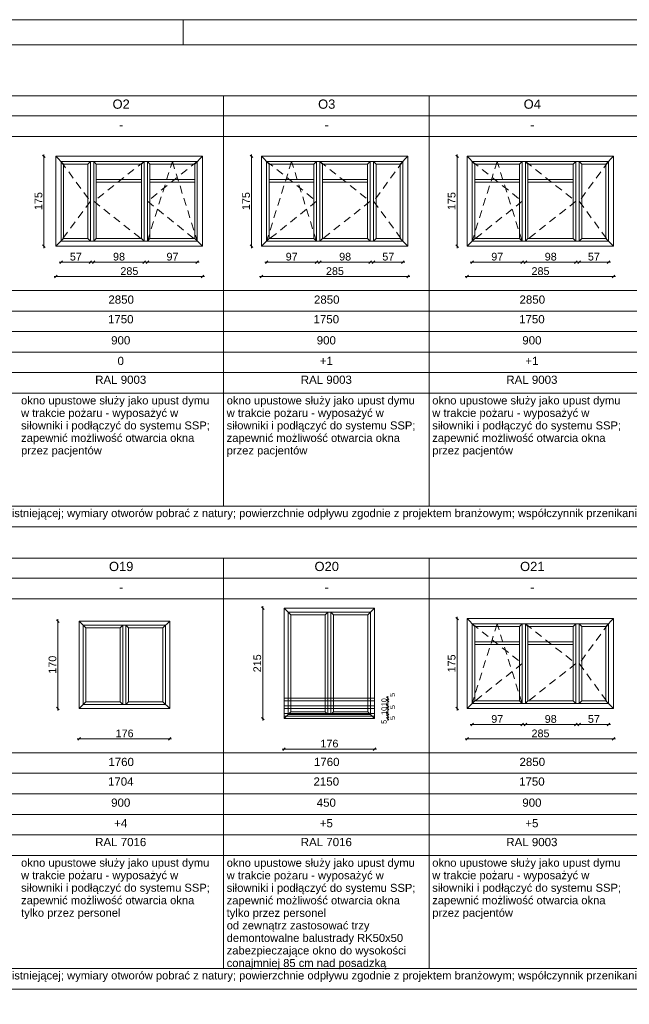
# Paper-space layout 'A-59 ZESTAWIENIE STOLARKI OKIENNEJ' of a CAD drawing. Header units: millimetres. Extents: x 0 to 850, y 0 to 297.
# Tile 3 of 12: x 98 to 217, y 105 to 297. Entities that reach past the tile are written whole.
import ezdxf
from ezdxf.xclip import XClip

# ---------------------------------------------------------------- set-up
doc = ezdxf.new("R2010")
doc.units = ezdxf.units.MM
doc.header["$MEASUREMENT"] = 0
doc.header["$XCLIPFRAME"] = 0
doc.linetypes.add('Przer. długie kreski', pattern=[2.5, 1.5, -1])
doc.layers.add('0_Nr_pióra__1', color=7, linetype='Continuous', lineweight=20)
doc.layers.add('A_Arkusz_Nr_pióra__1', color=7, linetype='Continuous', lineweight=20)
for name, color, linetype, lineweight, true_color in [('0_Nr_pióra__30', 7, 'Continuous', 5, 0x878787), ('0_Nr_pióra__7', 7, 'Continuous', 18, 0x171717), ('0_Nr_pióra__94', 7, 'Continuous', 5, 0x3b3b3b), ('A_Arkusz_Nr_pióra__237', 7, 'Continuous', 5, 0x343434)]:
    doc.layers.add(name, color=color, linetype=linetype, lineweight=lineweight, true_color=true_color)
doc.layers.add('A_podrys', color=7, linetype='Continuous')
doc.styles.add('STYL_AUTOMATYCZNY_1', font='arial.ttf')

# ---------------------------------------------------------------- blocks, each defined once
blk = doc.blocks.new('Rysunek_1_1', base_point=(-2086.12, -3213.37))
at = {"layer": '0_Nr_pióra__1', "color": 7, "linetype": 'Continuous', "lineweight": 20}
for p, q in [((103.17, 270.15), (102.67, 270.65)), ((102.92, 270.4), (102.92, 270.78)), ((102.92, 252.9), (102.92, 270.4)), ((143.57, 270.15), (143.07, 270.65)), ((143.32, 270.4), (143.32, 270.78)), ((143.32, 252.9), (143.32, 270.4)), ((183.57, 270.15), (183.07, 270.65)), ((183.32, 270.4), (183.32, 270.78)), ((183.32, 252.9), (183.32, 270.4)), ((102.67, 253.15), (103.17, 252.65)), ((143.07, 253.15), (143.57, 252.65)), ((183.07, 253.15), (183.57, 252.65)), ((102.92, 252.53), (102.92, 252.9)), ((143.32, 252.53), (143.32, 252.9)), ((183.32, 252.53), (183.32, 252.9)), ((105.89, 249.8), (106.26, 249.8)), ((106.51, 250.05), (106.01, 249.55)), ((106.26, 249.8), (111.96, 249.8)), ((111.71, 249.55), (112.21, 250.05)), ((111.96, 249.8), (112.34, 249.8)), ((112.24, 249.8), (112.61, 249.8)), ((112.86, 250.05), (112.36, 249.55)), ((112.61, 249.8), (122.41, 249.8)), ((122.16, 249.55), (122.66, 250.05)), ((122.41, 249.8), (122.79, 249.8)), ((122.69, 249.8), (123.06, 249.8)), ((123.31, 250.05), (122.81, 249.55)), ((123.06, 249.8), (132.76, 249.8)), ((132.51, 249.55), (133.01, 250.05)), ((132.76, 249.8), (133.14, 249.8)), ((146.26, 249.8), (145.89, 249.8)), ((146.51, 250.05), (146.01, 249.55)), ((155.96, 249.8), (146.26, 249.8)), ((155.71, 249.55), (156.21, 250.05)), ((156.34, 249.8), (155.96, 249.8)), ((156.61, 249.8), (156.24, 249.8)), ((156.86, 250.05), (156.36, 249.55)), ((166.41, 249.8), (156.61, 249.8)), ((166.16, 249.55), (166.66, 250.05)), ((166.79, 249.8), (166.41, 249.8)), ((167.06, 249.8), (166.69, 249.8)), ((167.31, 250.05), (166.81, 249.55)), ((172.76, 249.8), (167.06, 249.8)), ((172.51, 249.55), (173.01, 250.05)), ((173.14, 249.8), (172.76, 249.8)), ((186.26, 249.8), (185.89, 249.8)), ((186.51, 250.05), (186.01, 249.55)), ((195.96, 249.8), (186.26, 249.8)), ((195.71, 249.55), (196.21, 250.05)), ((196.34, 249.8), (195.96, 249.8)), ((196.61, 249.8), (196.24, 249.8)), ((196.86, 250.05), (196.36, 249.55)), ((206.41, 249.8), (196.61, 249.8)), ((206.16, 249.55), (206.66, 250.05)), ((206.79, 249.8), (206.41, 249.8)), ((207.06, 249.8), (206.69, 249.8)), ((207.31, 250.05), (206.81, 249.55)), ((212.76, 249.8), (207.06, 249.8)), ((212.51, 249.55), (213.01, 250.05)), ((213.14, 249.8), (212.76, 249.8)), ((104.89, 246.99), (105.26, 246.99)), ((105.51, 247.24), (105.01, 246.74)), ((105.26, 246.99), (133.76, 246.99)), ((133.51, 246.74), (134.01, 247.24)), ((133.76, 246.99), (134.14, 246.99)), ((145.26, 246.99), (144.89, 246.99)), ((145.51, 247.24), (145.01, 246.74)), ((173.76, 246.99), (145.26, 246.99)), ((173.51, 246.74), (174.01, 247.24)), ((174.14, 246.99), (173.76, 246.99)), ((185.26, 246.99), (184.89, 246.99)), ((185.51, 247.24), (185.01, 246.74)), ((213.76, 246.99), (185.26, 246.99)), ((213.51, 246.74), (214.01, 247.24)), ((214.14, 246.99), (213.76, 246.99)), ((145.75, 182.18), (145.25, 182.68)), ((145.5, 182.43), (145.5, 182.8)), ((145.5, 160.93), (145.5, 182.43)), ((105.65, 179.9), (105.65, 180.28)), ((183.57, 180.15), (183.07, 180.65)), ((183.32, 180.4), (183.32, 180.78)), ((183.32, 162.9), (183.32, 180.4)), ((105.9, 179.65), (105.4, 180.15)), ((105.65, 162.9), (105.65, 179.9)), ((169.56, 165.18), (170.06, 164.68)), ((169.81, 164.93), (169.81, 165.3)), ((169.81, 164.43), (169.81, 164.93)), ((105.4, 163.15), (105.9, 162.65)), ((170.06, 164.18), (169.56, 164.68)), ((169.56, 163.68), (170.06, 163.18)), ((169.56, 163.18), (170.06, 162.68)), ((169.81, 163.43), (169.81, 164.43)), ((169.81, 162.93), (169.81, 163.43)), ((169.81, 161.93), (169.81, 162.93)), ((183.07, 163.15), (183.57, 162.65)), ((105.65, 162.53), (105.65, 162.9)), ((145.25, 161.18), (145.75, 160.68)), ((169.56, 162.18), (170.06, 161.68)), ((169.56, 161.68), (170.06, 161.18)), ((169.56, 161.18), (170.06, 160.68)), ((169.81, 161.43), (169.81, 161.93)), ((169.81, 160.93), (169.81, 161.43)), ((183.32, 162.53), (183.32, 162.9)), ((145.5, 160.55), (145.5, 160.93)), ((169.81, 160.55), (169.81, 160.93)), ((186.26, 159.8), (185.89, 159.8)), ((186.51, 160.05), (186.01, 159.55)), ((195.96, 159.8), (186.26, 159.8)), ((195.71, 159.55), (196.21, 160.05)), ((196.34, 159.8), (195.96, 159.8)), ((196.61, 159.8), (196.24, 159.8)), ((196.86, 160.05), (196.36, 159.55)), ((206.41, 159.8), (196.61, 159.8)), ((206.16, 159.55), (206.66, 160.05)), ((206.79, 159.8), (206.41, 159.8)), ((207.06, 159.8), (206.69, 159.8)), ((207.31, 160.05), (206.81, 159.55)), ((212.76, 159.8), (207.06, 159.8)), ((212.51, 159.55), (213.01, 160.05)), ((213.14, 159.8), (212.76, 159.8)), ((110.04, 157.24), (109.54, 156.74)), ((127.14, 156.74), (127.64, 157.24)), ((185.51, 157.24), (185.01, 156.74)), ((213.51, 156.74), (214.01, 157.24)), ((109.42, 156.99), (109.79, 156.99)), ((109.79, 156.99), (127.39, 156.99)), ((127.39, 156.99), (127.77, 156.99)), ((149.89, 155.26), (149.39, 154.76)), ((166.99, 154.76), (167.49, 155.26)), ((185.26, 156.99), (184.89, 156.99)), ((213.76, 156.99), (185.26, 156.99)), ((214.14, 156.99), (213.76, 156.99)), ((149.27, 155.01), (149.64, 155.01)), ((149.64, 155.01), (167.24, 155.01)), ((167.24, 155.01), (167.62, 155.01))]:
    blk.add_line(p, q, dxfattribs=at)
at = {"layer": '0_Nr_pióra__30', "color": 252, "linetype": 'Continuous', "lineweight": 5, "true_color": 0x878787}
for p, q in [((105.26, 270.4), (133.76, 270.4)), ((105.26, 270.4), (105.26, 252.9)), ((106.76, 268.9), (105.26, 270.4)), ((132.26, 268.9), (133.76, 270.4)), ((133.76, 270.4), (133.76, 252.9)), ((173.76, 270.4), (145.26, 270.4)), ((145.26, 270.4), (145.26, 252.9)), ((146.76, 268.9), (145.26, 270.4)), ((172.26, 268.9), (173.76, 270.4)), ((173.76, 270.4), (173.76, 252.9)), ((213.76, 270.4), (185.26, 270.4)), ((185.26, 270.4), (185.26, 252.9)), ((186.76, 268.9), (185.26, 270.4)), ((212.26, 268.9), (213.76, 270.4)), ((213.76, 270.4), (213.76, 252.9)), ((106.26, 269.4), (132.76, 269.4)), ((106.26, 269.4), (106.26, 253.9)), ((106.76, 268.9), (111.46, 268.9)), ((106.76, 268.9), (106.76, 254.4)), ((111.46, 268.9), (111.96, 269.4)), ((111.46, 268.9), (111.46, 254.4)), ((111.96, 269.4), (111.96, 253.9)), ((112.61, 269.4), (112.61, 253.9)), ((113.11, 268.9), (112.61, 269.4)), ((113.11, 268.9), (121.91, 268.9)), ((113.11, 268.9), (113.11, 254.4)), ((121.91, 268.9), (122.41, 269.4)), ((121.91, 268.9), (121.91, 254.4)), ((122.41, 269.4), (122.41, 253.9)), ((123.06, 269.4), (123.06, 253.9)), ((123.56, 268.9), (123.06, 269.4)), ((123.56, 268.9), (132.26, 268.9)), ((123.56, 268.9), (123.56, 254.4)), ((132.26, 268.9), (132.26, 254.4)), ((132.76, 269.4), (132.76, 253.9)), ((172.76, 269.4), (146.26, 269.4)), ((146.26, 269.4), (146.26, 253.9)), ((155.46, 268.9), (146.76, 268.9)), ((146.76, 268.9), (146.76, 254.4)), ((155.46, 268.9), (155.96, 269.4)), ((155.46, 268.9), (155.46, 254.4)), ((155.96, 269.4), (155.96, 253.9)), ((156.61, 269.4), (156.61, 253.9)), ((157.11, 268.9), (156.61, 269.4)), ((165.91, 268.9), (157.11, 268.9)), ((157.11, 268.9), (157.11, 254.4)), ((165.91, 268.9), (166.41, 269.4)), ((165.91, 268.9), (165.91, 254.4)), ((166.41, 269.4), (166.41, 253.9)), ((167.06, 269.4), (167.06, 253.9)), ((167.56, 268.9), (167.06, 269.4)), ((172.26, 268.9), (167.56, 268.9)), ((167.56, 268.9), (167.56, 254.4)), ((172.26, 268.9), (172.26, 254.4)), ((172.76, 269.4), (172.76, 253.9)), ((212.76, 269.4), (186.26, 269.4)), ((186.26, 269.4), (186.26, 253.9)), ((195.46, 268.9), (186.76, 268.9)), ((186.76, 268.9), (186.76, 254.4)), ((195.46, 268.9), (195.96, 269.4)), ((195.46, 268.9), (195.46, 254.4)), ((195.96, 269.4), (195.96, 253.9)), ((196.61, 269.4), (196.61, 253.9)), ((197.11, 268.9), (196.61, 269.4)), ((205.91, 268.9), (197.11, 268.9)), ((197.11, 268.9), (197.11, 254.4)), ((205.91, 268.9), (206.41, 269.4)), ((205.91, 268.9), (205.91, 254.4)), ((206.41, 269.4), (206.41, 253.9)), ((207.06, 269.4), (207.06, 253.9)), ((207.56, 268.9), (207.06, 269.4)), ((212.26, 268.9), (207.56, 268.9)), ((207.56, 268.9), (207.56, 254.4)), ((212.26, 268.9), (212.26, 254.4)), ((212.76, 269.4), (212.76, 253.9)), ((113.11, 265.9), (121.91, 265.9)), ((113.11, 265.4), (121.91, 265.4)), ((123.56, 265.9), (132.26, 265.9)), ((123.56, 265.4), (132.26, 265.4)), ((155.46, 265.9), (146.76, 265.9)), ((155.46, 265.4), (146.76, 265.4)), ((165.91, 265.9), (157.11, 265.9)), ((165.91, 265.4), (157.11, 265.4)), ((195.46, 265.9), (186.76, 265.9)), ((195.46, 265.4), (186.76, 265.4)), ((205.91, 265.9), (197.11, 265.9)), ((205.91, 265.4), (197.11, 265.4)), ((106.76, 254.4), (105.26, 252.9)), ((132.76, 253.9), (106.26, 253.9)), ((106.76, 254.4), (111.46, 254.4)), ((111.46, 254.4), (111.96, 253.9)), ((113.11, 254.4), (112.61, 253.9)), ((113.11, 254.4), (121.91, 254.4)), ((121.91, 254.4), (122.41, 253.9)), ((123.56, 254.4), (123.06, 253.9)), ((123.56, 254.4), (132.26, 254.4)), ((132.26, 254.4), (133.76, 252.9)), ((146.76, 254.4), (145.26, 252.9)), ((146.26, 253.9), (172.76, 253.9)), ((155.46, 254.4), (146.76, 254.4)), ((155.46, 254.4), (155.96, 253.9)), ((157.11, 254.4), (156.61, 253.9)), ((165.91, 254.4), (157.11, 254.4)), ((165.91, 254.4), (166.41, 253.9)), ((167.56, 254.4), (167.06, 253.9)), ((172.26, 254.4), (167.56, 254.4)), ((172.26, 254.4), (173.76, 252.9)), ((186.76, 254.4), (185.26, 252.9)), ((186.26, 253.9), (212.76, 253.9)), ((195.46, 254.4), (186.76, 254.4)), ((195.46, 254.4), (195.96, 253.9)), ((197.11, 254.4), (196.61, 253.9)), ((205.91, 254.4), (197.11, 254.4)), ((205.91, 254.4), (206.41, 253.9)), ((207.56, 254.4), (207.06, 253.9)), ((212.26, 254.4), (207.56, 254.4)), ((212.26, 254.4), (213.76, 252.9)), ((133.76, 252.9), (105.26, 252.9)), ((145.26, 252.9), (173.76, 252.9)), ((185.26, 252.9), (213.76, 252.9)), ((167.24, 182.43), (149.64, 182.43)), ((149.64, 160.93), (149.64, 182.43)), ((149.64, 182.43), (150.94, 181.13)), ((165.94, 181.13), (167.24, 182.43)), ((167.24, 160.93), (167.24, 182.43)), ((166.44, 181.63), (150.44, 181.63)), ((150.44, 161.73), (150.44, 181.63)), ((150.94, 181.13), (157.64, 181.13)), ((150.94, 162.23), (150.94, 181.13)), ((157.64, 181.13), (158.14, 181.63)), ((157.64, 162.23), (157.64, 181.13)), ((158.14, 161.73), (158.14, 181.63)), ((158.74, 161.73), (158.74, 181.63)), ((158.74, 181.63), (159.24, 181.13)), ((159.24, 181.13), (165.94, 181.13)), ((159.24, 162.23), (159.24, 181.13)), ((165.94, 162.23), (165.94, 181.13)), ((166.44, 161.73), (166.44, 181.63)), ((213.76, 180.4), (185.26, 180.4)), ((185.26, 180.4), (185.26, 162.9)), ((186.76, 178.9), (185.26, 180.4)), ((212.26, 178.9), (213.76, 180.4)), ((213.76, 180.4), (213.76, 162.9)), ((127.39, 179.9), (109.79, 179.9)), ((109.79, 162.9), (109.79, 179.9)), ((109.79, 179.9), (111.09, 178.6)), ((126.59, 179.1), (110.59, 179.1)), ((110.59, 163.7), (110.59, 179.1)), ((111.09, 178.6), (117.79, 178.6)), ((111.09, 164.2), (111.09, 178.6)), ((117.79, 178.6), (118.29, 179.1)), ((117.79, 164.2), (117.79, 178.6)), ((118.29, 163.7), (118.29, 179.1)), ((118.89, 163.7), (118.89, 179.1)), ((118.89, 179.1), (119.39, 178.6)), ((119.39, 178.6), (126.09, 178.6)), ((119.39, 164.2), (119.39, 178.6)), ((126.09, 178.6), (127.39, 179.9)), ((126.09, 164.2), (126.09, 178.6)), ((126.59, 163.7), (126.59, 179.1)), ((127.39, 162.9), (127.39, 179.9)), ((212.76, 179.4), (186.26, 179.4)), ((186.26, 179.4), (186.26, 163.9)), ((195.46, 178.9), (186.76, 178.9)), ((186.76, 178.9), (186.76, 164.4)), ((195.46, 178.9), (195.96, 179.4)), ((195.46, 178.9), (195.46, 164.4)), ((195.96, 179.4), (195.96, 163.9)), ((196.61, 179.4), (196.61, 163.9)), ((197.11, 178.9), (196.61, 179.4)), ((205.91, 178.9), (197.11, 178.9)), ((197.11, 178.9), (197.11, 164.4)), ((205.91, 178.9), (206.41, 179.4)), ((205.91, 178.9), (205.91, 164.4)), ((206.41, 179.4), (206.41, 163.9)), ((207.06, 179.4), (207.06, 163.9)), ((207.56, 178.9), (207.06, 179.4)), ((212.26, 178.9), (207.56, 178.9)), ((207.56, 178.9), (207.56, 164.4)), ((212.26, 178.9), (212.26, 164.4)), ((212.76, 179.4), (212.76, 163.9)), ((195.46, 175.9), (186.76, 175.9)), ((195.46, 175.4), (186.76, 175.4)), ((205.91, 175.9), (197.11, 175.9)), ((205.91, 175.4), (197.11, 175.4)), ((109.79, 162.9), (111.09, 164.2)), ((110.59, 163.7), (126.59, 163.7)), ((111.09, 164.2), (117.79, 164.2)), ((118.29, 163.7), (117.79, 164.2)), ((118.89, 163.7), (119.39, 164.2)), ((119.39, 164.2), (126.09, 164.2)), ((127.39, 162.9), (126.09, 164.2)), ((186.76, 164.4), (185.26, 162.9)), ((186.26, 163.9), (212.76, 163.9)), ((195.46, 164.4), (186.76, 164.4)), ((195.46, 164.4), (195.96, 163.9)), ((197.11, 164.4), (196.61, 163.9)), ((205.91, 164.4), (197.11, 164.4)), ((205.91, 164.4), (206.41, 163.9)), ((207.56, 164.4), (207.06, 163.9)), ((212.26, 164.4), (207.56, 164.4)), ((212.26, 164.4), (213.76, 162.9)), ((109.79, 162.9), (127.39, 162.9)), ((149.64, 160.93), (150.94, 162.23)), ((150.44, 161.73), (166.44, 161.73)), ((150.94, 162.23), (157.64, 162.23)), ((158.14, 161.73), (157.64, 162.23)), ((158.74, 161.73), (159.24, 162.23)), ((159.24, 162.23), (165.94, 162.23)), ((167.24, 160.93), (165.94, 162.23)), ((185.26, 162.9), (213.76, 162.9)), ((149.64, 160.93), (167.24, 160.93))]:
    blk.add_line(p, q, dxfattribs=at)
at = {"layer": '0_Nr_pióra__30', "color": 252, "linetype": 'Przer. długie kreski', "lineweight": 5, "true_color": 0x878787}
for p, q in [((106.26, 269.4), (111.96, 261.65)), ((122.41, 269.4), (112.61, 261.65)), ((132.76, 269.4), (123.06, 261.65)), ((123.06, 253.9), (127.91, 269.4)), ((127.91, 269.4), (132.76, 253.9)), ((146.26, 269.4), (155.96, 261.65)), ((151.11, 269.4), (146.26, 253.9)), ((155.96, 253.9), (151.11, 269.4)), ((156.61, 269.4), (166.41, 261.65)), ((172.76, 269.4), (167.06, 261.65)), ((186.26, 269.4), (195.96, 261.65)), ((191.11, 269.4), (186.26, 253.9)), ((195.96, 253.9), (191.11, 269.4)), ((196.61, 269.4), (206.41, 261.65)), ((212.76, 269.4), (207.06, 261.65)), ((111.96, 261.65), (106.26, 253.9)), ((112.61, 261.65), (122.41, 253.9)), ((123.06, 261.65), (132.76, 253.9)), ((155.96, 261.65), (146.26, 253.9)), ((166.41, 261.65), (156.61, 253.9)), ((167.06, 261.65), (172.76, 253.9)), ((195.96, 261.65), (186.26, 253.9)), ((206.41, 261.65), (196.61, 253.9)), ((207.06, 261.65), (212.76, 253.9)), ((186.26, 179.4), (195.96, 171.65)), ((191.11, 179.4), (186.26, 163.9)), ((195.96, 163.9), (191.11, 179.4)), ((196.61, 179.4), (206.41, 171.65)), ((212.76, 179.4), (207.06, 171.65)), ((195.96, 171.65), (186.26, 163.9)), ((206.41, 171.65), (196.61, 163.9)), ((207.06, 171.65), (212.76, 163.9))]:
    blk.add_line(p, q, dxfattribs=at)
at = {"layer": '0_Nr_pióra__7', "color": 250, "linetype": 'Continuous', "lineweight": 18, "true_color": 0x171717}
for p, q in [((167.24, 164.93), (149.64, 164.93)), ((167.24, 164.43), (149.64, 164.43)), ((167.24, 163.43), (149.64, 163.43)), ((167.24, 162.93), (149.64, 162.93)), ((167.24, 161.93), (149.64, 161.93)), ((167.24, 161.43), (149.64, 161.43))]:
    blk.add_line(p, q, dxfattribs=at)
at = {"layer": '0_Nr_pióra__94', "color": 250, "linetype": 'Continuous', "lineweight": 5, "true_color": 0x3b3b3b}
for p, q in [((35.05, 282.19), (737.88, 282.19)), ((137.88, 282.19), (137.88, 202.29)), ((177.88, 282.19), (177.88, 202.29)), ((737.88, 278.29), (39.05, 278.29)), ((737.88, 274.29), (39.05, 274.29)), ((39.05, 244.29), (737.88, 244.29)), ((55.23, 240.29), (737.88, 240.29)), ((39.05, 236.29), (737.88, 236.29)), ((39.05, 232.29), (737.88, 232.29)), ((39.05, 228.29), (159.05, 228.29)), ((159.05, 228.29), (363.88, 228.29)), ((39.05, 224.29), (737.88, 224.29)), ((39.05, 202.29), (737.88, 202.29)), ((35.05, 198.29), (737.88, 198.29)), ((35.05, 192.19), (737.88, 192.19)), ((137.88, 192.19), (137.88, 112.29)), ((177.88, 192.19), (177.88, 112.29)), ((737.88, 188.29), (39.05, 188.29)), ((737.88, 184.29), (39.05, 184.29)), ((39.05, 154.29), (737.88, 154.29)), ((55.23, 150.29), (737.88, 150.29)), ((39.05, 146.29), (737.88, 146.29)), ((39.05, 142.29), (737.88, 142.29)), ((57.88, 138.29), (243.88, 138.29)), ((39.05, 134.29), (737.88, 134.29)), ((39.05, 112.29), (737.88, 112.29)), ((35.05, 108.29), (737.88, 108.29))]:
    blk.add_line(p, q, dxfattribs=at)
at = {"layer": '0_Nr_pióra__1', "color": 7, "linetype": 'Continuous', "lineweight": 20, "attachment_point": 7, "rotation": 90, "style": 'STYL_AUTOMATYCZNY_1'}
for s, insert, char_height, width in [('\\A1;{\\pql;\\fArial|b0|i0|c238|p0;\\W1.000000;175}', (102.62, 259.94), 1.5, 3.4323), ('\\A1;{\\pql;\\fArial|b0|i0|c238|p0;\\W1.000000;175}', (143.02, 259.94), 1.5, 3.4323), ('\\A1;{\\pql;\\fArial|b0|i0|c238|p0;\\W1.000000;175}', (183.02, 259.94), 1.5, 3.4323), ('\\A1;{\\pql;\\fArial|b0|i0|c238|p0;\\W1.000000;170}', (105.35, 169.69), 1.5, 3.4323), ('\\A1;{\\pql;\\fArial|b0|i0|c238|p0;\\W1.000000;215}', (145.2, 169.96), 1.5, 3.4323), ('\\A1;{\\pql;\\fArial|b0|i0|c238|p0;\\W1.000000;175}', (183.02, 169.94), 1.5, 3.4323), ('\\A1;{\\pql;\\fArial|b0|i0|c238|p0;\\W1.000000;5}', (171.26, 165.18), 1, 0.7627), ('\\A1;{\\pql;\\fArial|b0|i0|c238|p0;\\W1.000000;10}', (169.61, 163.36), 1, 1.5254), ('\\A1;{\\pql;\\fArial|b0|i0|c238|p0;\\W1.000000;10}', (169.61, 161.67), 1, 1.5254), ('\\A1;{\\pql;\\fArial|b0|i0|c238|p0;\\W1.000000;5}', (171.26, 162.8), 1, 0.7627), ('\\A1;{\\pql;\\fArial|b0|i0|c238|p0;\\W1.000000;5}', (171.26, 160.67), 1, 0.7627), ('\\A1;{\\pql;\\fArial|b0|i0|c238|p0;\\W1.000000;5}', (169.61, 159.92), 1, 0.7627)]:
    blk.add_mtext(s, dxfattribs=dict(at, insert=insert, char_height=char_height, width=width))
at = {"layer": '0_Nr_pióra__1', "color": 7, "linetype": 'Continuous', "lineweight": 20, "char_height": 1.5, "attachment_point": 7, "style": 'STYL_AUTOMATYCZNY_1'}
for s, insert, width in [('\\A1;{\\pql;\\fArial|b0|i0|c238|p0;\\W1.000000;57}', (107.97, 250.1), 2.2882), ('\\A1;{\\pql;\\fArial|b0|i0|c238|p0;\\W1.000000;98}', (116.37, 250.1), 2.2882), ('\\A1;{\\pql;\\fArial|b0|i0|c238|p0;\\W1.000000;97}', (126.77, 250.1), 2.2882), ('\\A1;{\\pql;\\fArial|b0|i0|c238|p0;\\W1.000000;97}', (149.97, 250.1), 2.2882), ('\\A1;{\\pql;\\fArial|b0|i0|c238|p0;\\W1.000000;98}', (160.37, 250.1), 2.2882), ('\\A1;{\\pql;\\fArial|b0|i0|c238|p0;\\W1.000000;57}', (168.77, 250.1), 2.2882), ('\\A1;{\\pql;\\fArial|b0|i0|c238|p0;\\W1.000000;97}', (189.97, 250.1), 2.2882), ('\\A1;{\\pql;\\fArial|b0|i0|c238|p0;\\W1.000000;98}', (200.37, 250.1), 2.2882), ('\\A1;{\\pql;\\fArial|b0|i0|c238|p0;\\W1.000000;57}', (208.77, 250.1), 2.2882), ('\\A1;{\\pql;\\fArial|b0|i0|c238|p0;\\W1.000000;285}', (117.8, 247.29), 3.4323), ('\\A1;{\\pql;\\fArial|b0|i0|c238|p0;\\W1.000000;285}', (157.8, 247.29), 3.4323), ('\\A1;{\\pql;\\fArial|b0|i0|c238|p0;\\W1.000000;285}', (197.8, 247.29), 3.4323), ('\\A1;{\\pql;\\fArial|b0|i0|c238|p0;\\W1.000000;97}', (189.97, 160.1), 2.2882), ('\\A1;{\\pql;\\fArial|b0|i0|c238|p0;\\W1.000000;98}', (200.37, 160.1), 2.2882), ('\\A1;{\\pql;\\fArial|b0|i0|c238|p0;\\W1.000000;57}', (208.77, 160.1), 2.2882), ('\\A1;{\\pql;\\fArial|b0|i0|c238|p0;\\W1.000000;176}', (116.88, 157.29), 3.4323), ('\\A1;{\\pql;\\fArial|b0|i0|c238|p0;\\W1.000000;285}', (197.8, 157.29), 3.4323), ('\\A1;{\\pql;\\fArial|b0|i0|c238|p0;\\W1.000000;176}', (156.73, 155.31), 3.4323)]:
    blk.add_mtext(s, dxfattribs=dict(at, insert=insert, width=width))
at = {"layer": '0_Nr_pióra__7', "color": 250, "linetype": 'Continuous', "lineweight": 18, "true_color": 0x171717, "style": 'STYL_AUTOMATYCZNY_1'}
for s, insert, char_height, attachment_point in [('\\A1;{\\pqc;\\fArial|b0|i0|c238|p0;\\W1.000000;O2}', (117.95, 280.55), 1.8, 5), ('\\A1;{\\pqc;\\fArial|b0|i0|c238|p0;\\W1.000000;O3}', (157.95, 280.55), 1.8, 5), ('\\A1;{\\pqc;\\fArial|b0|i0|c238|p0;\\W1.000000;O4}', (197.95, 280.55), 1.8, 5), ('\\A1;{\\pqc;\\fArial|b0|i0|c238|p0;\\W1.000000;-}', (117.95, 275.63), 1.8, 8), ('\\A1;{\\pqc;\\fArial|b0|i0|c238|p0;\\W1.000000;-}', (157.95, 275.63), 1.8, 8), ('\\A1;{\\pqc;\\fArial|b0|i0|c238|p0;\\W1.000000;-}', (197.95, 275.63), 1.8, 8), ('\\A1;{\\pqc;\\fArial|b0|i0|c238|p0;\\W1.000000;2850}', (117.95, 242.5), 1.6, 5), ('\\A1;{\\pqc;\\fArial|b0|i0|c238|p0;\\W1.000000;2850}', (157.95, 242.5), 1.6, 5), ('\\A1;{\\pqc;\\fArial|b0|i0|c238|p0;\\W1.000000;2850}', (197.95, 242.5), 1.6, 5), ('\\A1;{\\pqc;\\fArial|b0|i0|c238|p0;\\W1.000000;1750}', (117.87, 238.68), 1.6, 5), ('\\A1;{\\pqc;\\fArial|b0|i0|c238|p0;\\W1.000000;1750}', (157.87, 238.68), 1.6, 5), ('\\A1;{\\pqc;\\fArial|b0|i0|c238|p0;\\W1.000000;1750}', (197.87, 238.68), 1.6, 5), ('\\A1;{\\pqc;\\fArial|b0|i0|c238|p0;\\W1.000000;900}', (117.87, 234.57), 1.6, 5), ('\\A1;{\\pqc;\\fArial|b0|i0|c238|p0;\\W1.000000;900}', (157.87, 234.57), 1.6, 5), ('\\A1;{\\pqc;\\fArial|b0|i0|c238|p0;\\W1.000000;900}', (197.87, 234.57), 1.6, 5), ('\\A1;{\\pqc;\\fArial|b0|i0|c238|p0;\\W1.000000;0}', (117.87, 230.57), 1.6, 5), ('\\A1;{\\pqc;\\fArial|b0|i0|c238|p0;\\W1.000000;+1}', (157.87, 230.58), 1.6, 5), ('\\A1;{\\pqc;\\fArial|b0|i0|c238|p0;\\W1.000000;+1}', (197.87, 230.58), 1.6, 5), ('\\A1;{\\pqc;\\fArial|b0|i0|c238|p0;\\W1.000000;RAL 9003}', (117.87, 226.9), 1.6, 5), ('\\A1;{\\pqc;\\fArial|b0|i0|c238|p0;\\W1.000000;RAL 9003}', (157.87, 226.9), 1.6, 5), ('\\A1;{\\pqc;\\fArial|b0|i0|c238|p0;\\W1.000000;RAL 9003}', (197.87, 226.9), 1.6, 5), ('\\A1;{\\pql;\\pt59.4279;\\fArial|b0|i0|c238|p0;\\W1.000000;podziały stolarki dopasować do stolarki istniejącej; wymiary otworów pobrać z natury; powierzchnie odpływu zgodnie z projektem branżowym\\fArial|b0|i0|c238|p0;\\H0.992556x;\\W1.000000;; współczynnik przenikania ciepła okien zewnętrznych U(max) nie może być większy niż 0,9 [W/(m2 * K)]}', (58.48, 199.69), 1.55668, 7), ('\\A1;{\\pqc;\\fArial|b0|i0|c238|p0;\\W1.000000;O19}', (117.95, 190.55), 1.8, 5), ('\\A1;{\\pqc;\\fArial|b0|i0|c238|p0;\\W1.000000;O20}', (157.95, 190.55), 1.8, 5), ('\\A1;{\\pqc;\\fArial|b0|i0|c238|p0;\\W1.000000;O21}', (197.95, 190.55), 1.8, 5), ('\\A1;{\\pqc;\\fArial|b0|i0|c238|p0;\\W1.000000;-}', (117.95, 185.63), 1.8, 8), ('\\A1;{\\pqc;\\fArial|b0|i0|c238|p0;\\W1.000000;-}', (157.95, 185.63), 1.8, 8), ('\\A1;{\\pqc;\\fArial|b0|i0|c238|p0;\\W1.000000;-}', (197.95, 185.63), 1.8, 8), ('\\A1;{\\pqc;\\fArial|b0|i0|c238|p0;\\W1.000000;1760}', (117.95, 152.5), 1.6, 5), ('\\A1;{\\pqc;\\fArial|b0|i0|c238|p0;\\W1.000000;1760}', (157.95, 152.5), 1.6, 5), ('\\A1;{\\pqc;\\fArial|b0|i0|c238|p0;\\W1.000000;2850}', (197.95, 152.5), 1.6, 5), ('\\A1;{\\pqc;\\fArial|b0|i0|c238|p0;\\W1.000000;1704}', (117.87, 148.68), 1.6, 5), ('\\A1;{\\pqc;\\fArial|b0|i0|c238|p0;\\W1.000000;2150}', (157.87, 148.68), 1.6, 5), ('\\A1;{\\pqc;\\fArial|b0|i0|c238|p0;\\W1.000000;1750}', (197.87, 148.68), 1.6, 5), ('\\A1;{\\pqc;\\fArial|b0|i0|c238|p0;\\W1.000000;900}', (117.87, 144.57), 1.6, 5), ('\\A1;{\\pqc;\\fArial|b0|i0|c238|p0;\\W1.000000;450}', (157.87, 144.57), 1.6, 5), ('\\A1;{\\pqc;\\fArial|b0|i0|c238|p0;\\W1.000000;900}', (197.87, 144.57), 1.6, 5), ('\\A1;{\\pqc;\\fArial|b0|i0|c238|p0;\\W1.000000;+4}', (117.87, 140.58), 1.6, 5), ('\\A1;{\\pqc;\\fArial|b0|i0|c238|p0;\\W1.000000;+5}', (157.87, 140.57), 1.6, 5), ('\\A1;{\\pqc;\\fArial|b0|i0|c238|p0;\\W1.000000;+5}', (197.87, 140.57), 1.6, 5), ('\\A1;{\\pqc;\\fArial|b0|i0|c238|p0;\\W1.000000;RAL 7016}', (117.87, 136.9), 1.6, 5), ('\\A1;{\\pqc;\\fArial|b0|i0|c238|p0;\\W1.000000;RAL 7016}', (157.87, 136.9), 1.6, 5), ('\\A1;{\\pqc;\\fArial|b0|i0|c238|p0;\\W1.000000;RAL 9003}', (197.87, 136.9), 1.6, 5), ('\\A1;{\\pql;\\pt59.4279;\\fArial|b0|i0|c238|p0;\\W1.000000;podziały stolarki dopasować do stolarki istniejącej; wymiary otworów pobrać z natury; powierzchnie odpływu zgodnie z projektem branżowym\\fArial|b0|i0|c238|p0;\\H0.992556x;\\W1.000000;; współczynnik przenikania ciepła okien zewnętrznych U(max) nie może być większy niż 0,9 [W/(m2 * K)]}', (58.48, 109.69), 1.55668, 7)]:
    blk.add_mtext(s, dxfattribs=dict(at, insert=insert, char_height=char_height, attachment_point=attachment_point))
at = {"layer": '0_Nr_pióra__7', "color": 250, "linetype": 'Continuous', "lineweight": 18, "true_color": 0x171717, "char_height": 1.55668, "width": 37.7515, "attachment_point": 7, "style": 'STYL_AUTOMATYCZNY_1'}
for s, insert, line_spacing_factor in [('\\A1;{\\pql;\\fArial|b0|i0|c238|p0;\\W1.000000;okno upustowe służy jako upust dymu w trakcie pożaru - wyposażyć w siłowniki i podłączyć do systemu SSP;\\P\\pql;\\fArial|b0|i0|c238|p0;\\W1.000000;zapewnić możliwość otwarcia okna przez pacjentów}', (98.48, 211.9), 0.937739), ('\\A1;{\\pql;\\fArial|b0|i0|c238|p0;\\W1.000000;okno upustowe służy jako upust dymu w trakcie pożaru - wyposażyć w siłowniki i podłączyć do systemu SSP;\\P\\pql;\\fArial|b0|i0|c238|p0;\\W1.000000;zapewnić możliwość otwarcia okna przez pacjentów}', (138.48, 211.9), 0.937739), ('\\A1;{\\pql;\\fArial|b0|i0|c238|p0;\\W1.000000;okno upustowe służy jako upust dymu w trakcie pożaru - wyposażyć w siłowniki i podłączyć do systemu SSP;\\P\\pql;\\fArial|b0|i0|c238|p0;\\W1.000000;zapewnić możliwość otwarcia okna przez pacjentów}', (178.48, 211.9), 0.937739), ('\\A1;{\\pql;\\fArial|b0|i0|c238|p0;\\W1.000000;okno upustowe służy jako upust dymu w trakcie pożaru - wyposażyć w siłowniki i podłączyć do systemu SSP;\\P\\pql;\\fArial|b0|i0|c238|p0;\\W1.000000;zapewnić możliwość otwarcia okna tylko przez personel}', (98.48, 121.9), 0.938439), ('\\A1;{\\pql;\\fArial|b0|i0|c238|p0;\\W1.000000;okno upustowe służy jako upust dymu w trakcie pożaru - wyposażyć w siłowniki i podłączyć do systemu SSP;\\P\\pql;\\fArial|b0|i0|c238|p0;\\W1.000000;zapewnić możliwość otwarcia okna tylko przez personel\\P\\pql;\\fArial|b0|i0|c238|p0;\\W1.000000;od zewnątrz zastosować trzy demontowalne balustrady RK50x50 zabezpieczające okno do wysokości conajmniej 85 cm nad posadzką}', (138.48, 112.12), 0.939378), ('\\A1;{\\pql;\\fArial|b0|i0|c238|p0;\\W1.000000;okno upustowe służy jako upust dymu w trakcie pożaru - wyposażyć w siłowniki i podłączyć do systemu SSP;\\P\\pql;\\fArial|b0|i0|c238|p0;\\W1.000000;zapewnić możliwość otwarcia okna przez pacjentów}', (178.48, 121.9), 0.937739)]:
    blk.add_mtext(s, dxfattribs=dict(at, insert=insert, line_spacing_factor=line_spacing_factor))

psp = doc.layouts.new('A-59 ZESTAWIENIE STOLARKI OKIENNEJ')

# ---------------------------------------------------------------- linework, layer by layer
at = {"layer": 'A_Arkusz_Nr_pióra__1', "color": 7, "linetype": 'Continuous', "lineweight": 20}
psp.add_line((845.1, 292.1), (29.9, 292.1), dxfattribs=at)
at = {"layer": 'A_Arkusz_Nr_pióra__1', "color": 7, "linetype": 'Continuous', "lineweight": 20, "flags": 128}
psp.add_lwpolyline([(0, 297), (850, 297), (850, 0), (0, 0)], close=True, dxfattribs=at)
at = {"layer": 'A_Arkusz_Nr_pióra__237', "color": 250, "linetype": 'Continuous', "lineweight": 5, "true_color": 0x343434}
psp.add_line((130, 292.1), (130, 297), dxfattribs=at)

# ---------------------------------------------------------------- block references
at = {"layer": 'A_podrys', "color": 37, "linetype": 'Continuous', "lineweight": 5, "true_color": 0x656532}
ref = psp.add_blockref('Rysunek_1_1', (-2086.12, -3213.37), dxfattribs=at)
XClip(ref).set_block_clipping_path([(31.6687238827, 12.5130650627), (742.4176234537, 288.3491695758)])

doc.saveas('drawing.dxf')
